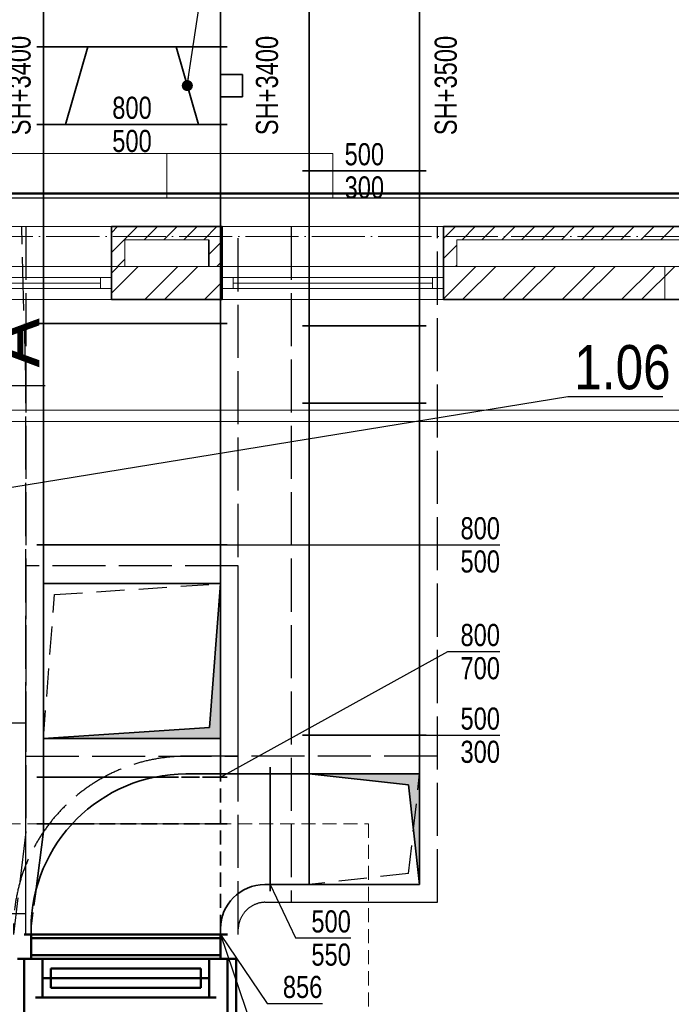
# Model space of a CAD drawing. Header units: millimetres. Extents: x 161070 to 520640, y 9197 to 248394.
# Tile 97 of 137: x 201982 to 204927, y 119340 to 123789. Entities that reach past the tile are written whole.
import ezdxf
from ezdxf.enums import TextEntityAlignment as Align

# ---------------------------------------------------------------- set-up
doc = ezdxf.new("R2010")
doc.units = ezdxf.units.MM
doc.header["$LTSCALE"] = 10
for name, pattern in [('ACAD_ISO02W100', [15, 12, -3]), ('ACAD_ISO04W100', [30, 24, -3, 0, -3]), ('AUSGEZOGEN', [0]), ('DASHDOT', [25.4, 12.7, -6.35, 0, -6.35]), ('DASHED', [19.05, 12.7, -6.35]), ('DASHED2', [9.525, 6.35, -3.175])]:
    doc.linetypes.add(name, pattern=pattern)
doc.layers.add('netisk', color=253, linetype='Continuous', plot=False)
for name, color, linetype, lineweight in [('NS_tenka', 253, 'Continuous', 9), ('NS_tlusta', 253, 'Continuous', 15), ('NS_velmi_tlusta', 253, 'Continuous', 35), ('srafy', 253, 'Continuous', 9), ('tlusta', 253, 'Continuous', 15), ('VZT Odvod', 5, 'Continuous', 35), ('VZT Privod', 6, 'Continuous', 35), ('VZT Tenka', 30, 'Continuous', 15), ('VZT-komponenty', 1, 'Continuous', 50), ('VZT-koty', 4, 'Continuous', 25)]:
    doc.layers.add(name, color=color, linetype=linetype, lineweight=lineweight)
for name, color, linetype in [('rezy', 6, 'Continuous'), ('VZT Odvod-pozice_odkaz', 7, 'Continuous'), ('VZT Odvod-pozice_text', 7, 'Continuous'), ('VZT Privod-pozice_odkaz', 7, 'Continuous'), ('VZT Tepelná izolace', 3, 'ACAD_ISO02W100')]:
    doc.layers.add(name, color=color, linetype=linetype)
doc.layers.add('zarizovaci predmety', color=253, linetype='Continuous', lineweight=9, transparency=0.3)
doc.styles.add('Arial', font='arial.ttf')
doc.styles.add('pivovarska', font='txt')
doc.styles.get("Standard").update_dxf_attribs({"font": 'ic-simplex.shx', "width": 0.8})
doc.dimstyles.new('CADKON', dxfattribs={"dimscale": 50, "dimtxt": 2.5, "dimasz": 2.5, "dimexe": 1.8, "dimexo": 5, "dimgap": 0.6, "dimtad": 1, "dimrnd": 1, "dimtxsty": 'Standard', "dimblk1": 'ARCHTICK', "dimblk2": 'ARCHTICK', "dimsah": 1, "dimcen": 2.5, "dimadec": 1, "dimazin": 2, "dimtfac": 1, "dimtdec": 4, "dimtix": 1, "dimtmove": 1, "dimatfit": 3, "dimldrblk": 'OPEN30', "dimfxl": 5, "dimtolj": 1, "dimarcsym": 0})
pattern_1 = [(45, (313642.47, 93258.29), (-134.70384, 134.70384), []), (45, (313732.27, 93258.29), (-134.70384, 134.70384), [])]
pattern_2 = [(45, (315274.35, 92199.55), (-44.90128, 44.90128), [])]

# ---------------------------------------------------------------- blocks, each defined once
blk = doc.blocks.new('A$C58849bc7')
at = {"layer": 'NS_tlusta'}
for p, q in [((0, 150), (1000, 150)), ((0, 100), (1000, 100)), ((50, 100), (50, 50)), ((950, 100), (950, 50)), ((0, 50), (1000, 50)), ((50, 75), (950, 75)), ((0, 0), (1000, 0))]:
    blk.add_line(p, q, dxfattribs=at)
blk = doc.blocks.new('*U1713')
at = {"layer": 'rezy', "linetype": 'ByBlock'}
blk.add_line((-11.269, 0), (-11.27, -11.25), dxfattribs=at)
at = {"layer": 'rezy', "linetype": 'ByBlock', "const_width": 0.63}
for points in [[(-12.15, 0), (-7.65, 0)], [(-6.39, 0), (-5.76, 0)], [(-4.5, 0), (0, 0)]]:
    blk.add_lwpolyline(points, dxfattribs=at)
at = {"layer": 'rezy', "linetype": 'ByBlock'}
blk.add_lwpolyline([(-11.816, -3.102), (-11.269, 0), (-10.722, -3.102)], dxfattribs=at)
at = {"layer": 'rezy', "linetype": 'ByBlock', "style": 'pivovarska'}
blk.add_attdef('OZN_ŘEZU_1K', (-9.632, -10.73), '', height=5, dxfattribs=at)
blk = doc.blocks.new('vd')
at = {"layer": 'srafy', "transparency": 33554610}
h = blk.add_hatch(dxfattribs=at)
h.set_pattern_fill('ANSI32', color=8, scale=20)
h.set_pattern_definition(pattern_1)
h.paths.add_polyline_path([(203897.2, 122674.3), (203897.2, 122524.3), (206147.2, 122524.3), (206147.2, 122672.6), (206147.2, 133309.3), (205997.2, 133314.6), (205997.2, 122674.3)])
h = blk.add_hatch(dxfattribs=at)
h.set_pattern_fill('ANSI31', color=8, scale=20)
h.set_pattern_definition(pattern_2)
h.paths.add_polyline_path([(203897.2, 122854.3), (203897.2, 122674.3), (203957.2, 122674.3), (203957.2, 122794.3), (205797.2, 122794.3), (205797.2, 122839.3), (205877.2, 122839.3), (205877.2, 125249.3), (205997.2, 125249.3), (205997.2, 125309.3), (205817.2, 125309.3), (205817.2, 122854.3)])
h = blk.add_hatch(dxfattribs=at)
h.set_pattern_fill('ANSI31', color=8, scale=20)
h.set_pattern_definition(pattern_2)
h.paths.add_polyline_path([(202397.2, 122854.3), (202397.2, 122674.3), (202457.2, 122674.3), (202457.2, 122794.3), (202837.2, 122794.3), (202836.9, 122674.3), (202897.2, 122674.3), (202897.2, 122854.3)])
h = blk.add_hatch(dxfattribs=at)
h.set_pattern_fill('ANSI32', color=8, scale=20)
h.set_pattern_definition(pattern_1)
h.paths.add_polyline_path([(202397.2, 122674.3), (202397.2, 122524.3), (202897.2, 122524.3), (202897.2, 122674.3)])
at = {"layer": 'netisk', "color": 8}
blk.add_lwpolyline([(202367.2, 125284.3), (202367.2, 133444.1), (200037.2, 133527.5), (200037.2, 132674.3), (199757.2, 132674.3), (199757.2, 132944.3), (200037.2, 132944.3), (200037.2, 133527.5), (198797.2, 133571.8), (198797.2, 125309.3), (198907.2, 125309.3), (198907.2, 125089.3), (198797.2, 125089.3), (198797.2, 122984.3), (199697.2, 122984.3), (199697.2, 123004.3), (200097.2, 123004.3), (200097.2, 122984.3), (205687.2, 122984.3), (205687.2, 125309.3), (205747.2, 125309.3), (205747.2, 133323.6), (202427.2, 133442), (202427.2, 125284.3)], dxfattribs=at)
at = {"layer": 'NS_tenka', "color": 8}
for p, q in [((204897.2, 122674.3), (204897.2, 122524.3)), ((187897.2, 122024.3), (205448.2, 122024.3)), ((187897.2, 121974.3), (205475.5, 121974.3))]:
    blk.add_line(p, q, dxfattribs=at)
at = {"layer": 'NS_tlusta', "color": 8}
for p, q in [((200097.2, 122984.3), (205687.2, 122984.3)), ((201397.2, 122854.3), (202397.2, 122854.3)), ((202897.2, 122854.3), (203897.2, 122854.3)), ((202457.2, 122794.3), (202837.2, 122794.3)), ((202457.2, 122794.3), (202457.2, 122674.3)), ((203957.2, 122794.3), (205797.2, 122794.3)), ((203957.2, 122674.3), (203957.2, 122794.3)), ((202457.2, 122674.3), (202397.2, 122674.3)), ((202457.2, 122674.3), (202837.2, 122674.3)), ((202837.2, 122674.3), (202897.2, 122674.3)), ((203897.2, 122674.3), (205737.2, 122674.3))]:
    blk.add_line(p, q, dxfattribs=at)
at = {"layer": 'NS_velmi_tlusta', "color": 8}
for p, q in [((202397.2, 122854.3), (202897.2, 122854.3)), ((202397.2, 122854.3), (202397.2, 122524.3)), ((202897.2, 122854.3), (202897.2, 122524.3)), ((203897.2, 122854.3), (205817.2, 122854.3)), ((203897.2, 122854.3), (203897.2, 122524.3)), ((202837.2, 122794.3), (202837.2, 122674.3)), ((202397.2, 122524.3), (202897.2, 122524.3)), ((203897.2, 122524.3), (206147.2, 122524.3))]:
    blk.add_line(p, q, dxfattribs=at)
at = {"layer": 'tlusta', "color": 8, "linetype": 'ACAD_ISO04W100'}
blk.add_line((187397.2, 122809.3), (209628.8, 122809.3), dxfattribs=at)
at = {"layer": 'zarizovaci predmety', "color": 8}
for points in [[(202647.2, 123184.3), (202647.2, 122984.3), (201897.2, 122984.3), (201897.2, 123184.3)], [(203397.2, 123184.3), (203397.2, 122984.3), (202647.2, 122984.3), (202647.2, 123184.3)]]:
    blk.add_lwpolyline(points, close=True, dxfattribs=at)
at = {"layer": 'NS_tlusta', "color": 8}
for p in [(201397.2, 122524.3), (202897.2, 122524.3)]:
    blk.add_blockref('A$C58849bc7', p, dxfattribs=at)
at = {"layer": 'rezy', "color": 8, "xscale": 50, "yscale": 50, "zscale": 50, "rotation": 90}
blk.add_blockref('*U1713', (201534.6, 122699.3), dxfattribs=at).add_auto_attribs({'OZN_ŘEZU_1K': 'A'})
blk = doc.blocks.new('*U2196')
at = {"color": 0, "linetype": 'ByBlock'}
for p, q in [((0, 500), (0, 530)), ((1500, 500), (0, 500)), ((0, 500), (0, 0)), ((1500, 500), (1500, 530)), ((1500, 0), (1500, 500)), ((0, 0), (0, -30)), ((0, 0), (1500, 0)), ((1500, 0), (1500, -30))]:
    blk.add_line(p, q, dxfattribs=at)
blk = doc.blocks.new('*U3105', base_point=(0, 175))
at = {"color": 0, "linetype": 'ByBlock', "lineweight": -2}
for p, q in [((-400, 350), (-400, 0)), ((400, 350), (-400, 350)), ((-200, 350), (-300, 0)), ((200, 350), (300, 0)), ((400, 0), (400, 350)), ((500, 225), (400, 225)), ((400, 225), (400, 125)), ((500, 125), (500, 225)), ((400, 125), (500, 125)), ((-400, 0), (400, 0))]:
    blk.add_line(p, q, dxfattribs=at)
blk = doc.blocks.new('*U904', base_point=(-25, 200))
at = {"color": 0, "linetype": 'ByBlock', "lineweight": -2}
for p, q in [((-25, 1056), (-25, 1086)), ((-25, 1056), (-25, 1056)), ((-25, 200), (-25, 1056)), ((0, 1056), (-25, 1056)), ((700, -25), (700, 356)), ((0, 200), (-25, 200)), ((-25, 200), (-25, 170)), ((-25, 200), (-25, 200)), ((200, 0), (200, -25)), ((200, -25), (170, -25)), ((200, -25), (200, -25)), ((200, -25), (700, -25)), ((700, -25), (730, -25)), ((700, -25), (700, -25))]:
    blk.add_line(p, q, dxfattribs=at)
for centre, radius in [((0, 356), 700), ((0, 0), 200)]:
    blk.add_arc(centre, radius, 0, 90, dxfattribs=at)
blk = doc.blocks.new('*U909', base_point=(175, 0))
at = {"color": 0, "linetype": 'ByBlock', "lineweight": -2}
for p, q in [((0, 500), (0, 530)), ((0, 500), (0, 0)), ((175, 500), (0, 500)), ((175, 500), (175, 0)), ((625, 450), (175, 500)), ((675, 500), (175, 500)), ((675, 0), (675, 500)), ((625, 450), (675, 0)), ((0, 0), (0, -30)), ((0, 0), (175, 0)), ((175, 0), (675, 0))]:
    blk.add_line(p, q, dxfattribs=at)
at = {"color": 0, "lineweight": -2}
for points in [[(625, 450), (675, 500), (175, 500)], [(625, 450), (675, 0), (675, 500)], [(625, 450), (675, 0), (675, 0)]]:
    blk.add_solid(points, dxfattribs=at)
blk = doc.blocks.new('*U924')
at = {"color": 0, "linetype": 'ByBlock', "lineweight": -2}
for p, q in [((500, 675), (0, 675)), ((0, 675), (0, 175)), ((500, 175), (500, 675)), ((0, 175), (0, 0)), ((500, 0), (500, 175)), ((0, 0), (-30, 0)), ((0, 0), (500, 0)), ((500, 0), (530, 0))]:
    blk.add_line(p, q, dxfattribs=at)
at = {"color": 40, "linetype": 'DASHED', "lineweight": 25}
for p, q in [((50, 625), (500, 675)), ((50, 625), (0, 175)), ((0, 175), (500, 175))]:
    blk.add_line(p, q, dxfattribs=at)
blk.add_solid([(50, 625), (500, 675), (500, 675)], dxfattribs=at)
blk = doc.blocks.new('*U2268', base_point=(0, 500))
at = {"color": 0, "linetype": 'ByBlock'}
for p, q in [((0, 500), (0, 530)), ((350, 500), (0, 500)), ((0, 500), (0, 0)), ((350, 500), (350, 530)), ((350, 0), (350, 500)), ((0, 0), (0, -30)), ((0, 0), (350, 0)), ((350, 0), (350, -30))]:
    blk.add_line(p, q, dxfattribs=at)
blk = doc.blocks.new('*U2269', base_point=(0, 500))
at = {"color": 0, "linetype": 'ByBlock'}
for p, q in [((0, 500), (0, 530)), ((700, 500), (0, 500)), ((0, 500), (0, 0)), ((700, 500), (700, 530)), ((700, 0), (700, 500)), ((0, 0), (0, -30)), ((0, 0), (700, 0)), ((700, 0), (700, -30))]:
    blk.add_line(p, q, dxfattribs=at)
blk = doc.blocks.new('*U3262', base_point=(300, 800))
at = {"color": 0, "linetype": 'ByBlock', "lineweight": -2}
for p, q in [((0, 800), (0, 830)), ((300, 800), (300, 830)), ((300, 800), (0, 800)), ((0, 800), (0, 0)), ((300, 0), (300, 800)), ((0, 0), (0, -30)), ((0, 0), (300, 0)), ((300, 0), (300, -30))]:
    blk.add_line(p, q, dxfattribs=at)
blk = doc.blocks.new('*U3261', base_point=(900, 0))
at = {"color": 0, "linetype": 'ByBlock', "lineweight": -2}
for p, q in [((0, 800), (0, 830)), ((900, 800), (900, 830)), ((900, 800), (0, 800)), ((0, 800), (0, 0)), ((900, 0), (900, 800)), ((0, 0), (0, -30)), ((0, 0), (900, 0)), ((900, 0), (900, -30))]:
    blk.add_line(p, q, dxfattribs=at)
blk = doc.blocks.new('*U2206', base_point=(800, 175))
at = {"color": 0, "linetype": 'ByBlock', "lineweight": -2}
for p, q in [((0, 875), (0, 175)), ((800, 875), (0, 875)), ((50, 825), (800, 875)), ((800, 175), (800, 875)), ((50, 825), (0, 175)), ((0, 175), (800, 175)), ((0, 175), (0, 0)), ((800, 0), (800, 175)), ((0, 0), (-30, 0)), ((0, 0), (800, 0)), ((800, 0), (830, 0))]:
    blk.add_line(p, q, dxfattribs=at)
at = {"color": 0, "lineweight": -2}
for points in [[(50, 825), (0, 875), (0, 175)], [(50, 825), (800, 875), (0, 875)], [(50, 825), (800, 875), (800, 875)]]:
    blk.add_solid(points, dxfattribs=at)
blk = doc.blocks.new('*U2257', base_point=(800, 0))
at = {"color": 0, "linetype": 'ByBlock', "lineweight": -2}
for p, q in [((0, 875), (0, 175)), ((800, 875), (0, 875)), ((800, 175), (800, 875)), ((0, 175), (0, 0)), ((800, 15), (800, 175)), ((0, 0), (-30, 0)), ((0, 0), (499.9, 0))]:
    blk.add_line(p, q, dxfattribs=at)
at = {"color": 2, "linetype": 'DASHED', "lineweight": 25}
blk.add_line((0, 175), (800, 175), dxfattribs=at)
at = {"color": 2, "linetype": 'DASHED', "lineweight": -2, "ltscale": 0.5}
for p, q in [((499.9, 0), (527.9, 0)), ((527.9, 0), (800, 0)), ((800, 0), (800, 15)), ((800, 0), (830, 0))]:
    blk.add_line(p, q, dxfattribs=at)
at = {"color": 2, "linetype": 'DASHED', "lineweight": 25}
blk.add_lwpolyline([(0, 175), (50, 825), (800, 875)], dxfattribs=at)
blk = doc.blocks.new('*U2256')
at = {"color": 0, "linetype": 'ByBlock'}
for p, q in [((0, 800), (0, 830)), ((210, 800), (210, 830)), ((210, 800), (0, 800)), ((0, 800), (0, 670.2)), ((210, 300.1), (210, 800))]:
    blk.add_line(p, q, dxfattribs=at)
at = {"color": 2, "linetype": 'DASHED', "ltscale": 0.5}
for p, q in [((0, 670.2), (0, 642.2)), ((0, 642.2), (0, 0)), ((210, 272.1), (210, 300.1)), ((210, 0), (210, 272.1)), ((0, 0), (0, -30)), ((0, 0), (210, 0)), ((210, 0), (210, -30))]:
    blk.add_line(p, q, dxfattribs=at)
blk = doc.blocks.new('*U2224')
at = {"color": 0, "linetype": 'ByBlock', "lineweight": -2}
for p, q in [((0, 800), (0, 830)), ((1000, 800), (1000, 830)), ((1000, 800), (0, 800)), ((0, 800), (0, 0)), ((1000, 0), (1000, 800)), ((0, 0), (0, -30)), ((0, 0), (1000, 0)), ((1000, 0), (1000, -30))]:
    blk.add_line(p, q, dxfattribs=at)
blk = doc.blocks.new('*U2258', base_point=(500, 0))
at = {"color": 0, "linetype": 'ByBlock', "lineweight": -2}
for p, q in [((0, 0), (0, 30)), ((0, -856), (0, 0)), ((0, 0), (25, 0)), ((0, 0), (0, 0)), ((500, -670.2), (500, -800)), ((465, -800), (194, -835.3)), ((465, -800), (500, -800)), ((500, -800), (500, -830)), ((500, -800), (500, -800)), ((25, -856), (0, -856)), ((0, -856), (0, -856)), ((0, -856), (0, -886)), ((35, -856), (25, -856)), ((35.6, -855.9), (35, -856))]:
    blk.add_line(p, q, dxfattribs=at)
at = {"color": 2, "linetype": 'DASHED', "lineweight": -2, "ltscale": 0.5}
for p, q in [((25, 0), (500, 0)), ((500, 0), (500, 30)), ((500, 0), (500, 0)), ((500, 0), (500, -670.2)), ((194, -835.3), (35.6, -855.9))]:
    blk.add_line(p, q, dxfattribs=at)
blk = doc.blocks.new('VZT jednotka Robatherm - půdorys')
at = {"layer": 'VZT-komponenty', "linetype": 'AUSGEZOGEN'}
for p, q in [((-1946, 459), (-110, 459)), ((-1946, 459), (-110, 459)), ((-110, 459), (-110, 489)), ((-110, 459), (-110, -459)), ((-110, -459), (-110, 459)), ((-110, -459), (-110, 459)), ((0, -459), (0, 459)), ((0, -459), (0, 459)), ((-285, 408), (-285, -408)), ((-285, 408), (-285, -408)), ((0, 428), (-110, 428)), ((0, 428), (-110, 428)), ((-110, 408), (-110, -408)), ((-110, 408), (-110, -408)), ((-93.5, 428), (-16.5, 428)), ((-93.5, 428), (-16.5, 428)), ((-93.5, -428), (-93.5, 428)), ((-93.5, -428), (-93.5, 428)), ((-16.5, 428), (-16.5, -428)), ((-16.5, 428), (-16.5, -428)), ((-285, 377), (-110, 377)), ((-285, 377), (-110, 377)), ((-197.5, -377), (-197.5, 377)), ((-197.5, -377), (-197.5, 377)), ((-241.2, 339.3), (-153.8, 339.3)), ((-241.2, 339.3), (-153.8, 339.3)), ((-241.2, -339.3), (-241.2, 339.3)), ((-241.2, -339.3), (-241.2, 339.3)), ((-153.8, 339.3), (-153.8, -339.3)), ((-153.8, 339.3), (-153.8, -339.3)), ((-153.8, -339.3), (-241.2, -339.3)), ((-153.8, -339.3), (-241.2, -339.3)), ((-285, -377), (-110, -377)), ((-285, -377), (-110, -377)), ((0, -428), (-110, -428)), ((0, -428), (-110, -428)), ((-16.5, -428), (-93.5, -428)), ((-16.5, -428), (-93.5, -428)), ((-110, -459), (-1946, -459)), ((-110, -459), (-1946, -459)), ((-110, -499), (-110, -459)), ((-1946, -499), (-110, -499))]:
    blk.add_line(p, q, dxfattribs=at)
at = {"layer": 'VZT-komponenty', "linetype": 'DASHDOT'}
blk.add_line((-197.5, -377), (-197.5, 377), dxfattribs=at)
blk.add_line((-197.5, -377), (-197.5, 377), dxfattribs=at)
blk = doc.blocks.new('_ArchTick')
at = {"color": 0, "const_width": 0.15}
blk.add_lwpolyline([(-0.5, -0.5), (0.5, 0.5)], dxfattribs=at)

msp = doc.modelspace()

# ---------------------------------------------------------------- linework, layer by layer
at = {"layer": 'VZT Tenka', "linetype": 'DASHED2'}
msp.add_lwpolyline([(197159.1, 120156.4), (203559.1, 120156.4), (203559.1, 113156.4), (197159.1, 113156.4)], close=True, dxfattribs=at)
at = {"layer": 'VZT Tepelná izolace', "ltscale": 2}
for points in [[(202009.5, 119656.4), (202009.5, 122175.9), (201991.3, 122854.3)], [(202009.6, 122854.3), (202009.6, 120461.4), (202969.6, 120461.4), (202969.6, 122854.3)], [(203209.6, 122854.3), (203209.6, 119801.4), (203869.6, 119801.4), (203869.6, 122854.3)], [(202969.6, 119656.4), (202969.6, 121321.4), (202009.6, 121321.4), (202009.4, 120119.4), (201954.3, 119656.4)], [(202009.5, 120611.4), (201003.3, 120611.4), (201003.3, 119751.4), (202009.4, 119751.4), (202009.4, 120561.4)]]:
    msp.add_lwpolyline(points, dxfattribs=at)
msp.add_lwpolyline([(202969.6, 119656.4), (202969.6, 119681.4, -0.392751), (203089.6, 119801.4), (203869.6, 119801.4), (203869.6, 120461.4), (202733.6, 120461.4, 0.412347), (201953.6, 119681.4), (201953.6, 119656.4)], format="xyb", dxfattribs=at)
at = {"layer": 'VZT-komponenty'}
msp.add_lwpolyline([(200287.2, 125304.3), (205687.2, 125304.3), (205687.2, 123004.3), (200287.2, 123004.3)], close=True, dxfattribs=at)
at = {"layer": 'VZT-koty'}
for p, q in [((202889.6, 121416.4), (204152.6, 121416.4)), ((202889.6, 120366.4), (203916.3, 120934.1)), ((203916.3, 120934.1), (204152.6, 120934.1)), ((203819.6, 120556.4), (204152.6, 120556.4)), ((203114.6, 119881.4), (203228.5, 119640.1)), ((202889.6, 119656.4), (203099.8, 119344.1)), ((202889.6, 119656.4), (203099.8, 119033.9)), ((203228.5, 119640.1), (203478.7, 119640.1)), ((203099.8, 119344.1), (203349.9, 119344.1))]:
    msp.add_line(p, q, dxfattribs=at)

# ---------------------------------------------------------------- block references
at = {"layer": 'VZT Odvod'}
msp.add_blockref('vd', (0, 0), dxfattribs=at)
at = {"layer": 'VZT Privod'}
for name, p, rotation in [('*U2196', (203789.6, 123106.4), 90), ('*U3262', (202089.6, 123966.4), 90), ('*U3105', (202489.6, 123491.4), 360), ('*U3261', (202089.6, 122416.4), 270), ('*U2269', (203289.6, 122406.4), 90), ('*U2224', (202089.6, 122416.4), 270), ('*U2268', (203289.6, 122056.4), 90), ('*U2196', (203789.6, 120556.4), 90), ('*U2206', (202089.6, 121241.4), 180), ('*U924', (203789.6, 120556.4), 180), ('*U904', (202889.6, 119656.4), 89.99999999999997), ('*U2256', (202889.6, 120156.4), 90)]:
    msp.add_blockref(name, p, dxfattribs=dict(at, rotation=rotation))
for name, p in [('*U2257', (202889.6, 120366.4)), ('*U909', (203289.6, 119881.4))]:
    msp.add_blockref(name, p, dxfattribs=at)
at = {"layer": 'VZT Privod', "xscale": -1, "rotation": 270}
msp.add_blockref('*U2258', (202889.6, 120156.4), dxfattribs=at)
at = {"layer": 'VZT Tepelná izolace', "rotation": 90}
msp.add_blockref('VZT jednotka Robatherm - půdorys', (202461.6, 119656.4), dxfattribs=at)

# ---------------------------------------------------------------- texts
at = {"layer": 'VZT Odvod-pozice_text', "color": 210, "insert": (204488.9, 122116.3), "char_height": 200, "attachment_point": 7, "style": 'Arial'}
msp.add_mtext('\\W0.8\\H200.0\\C210;1.06', dxfattribs=at)
at = {"layer": 'VZT-koty', "width": 0.8}
for s, p in [('SH+3400', (202031.3, 123491.8)), ('SH+3400', (203149.4, 123491.8)), ('SH+3500', (203957.3, 123491.8))]:
    msp.add_text(s, height=100, rotation=90, dxfattribs=at).set_placement(p, align=Align.CENTER)
for s, p in [('800', (202489.6, 123341.4)), ('500', (203539.6, 123131.4))]:
    msp.add_text(s, height=100, dxfattribs=at).set_placement(p, align=Align.CENTER)
for s, p in [('500', (202489.6, 123291.4)), ('300', (203539.6, 123081.4))]:
    msp.add_text(s, height=100, dxfattribs=at).set_placement(p, align=Align.TOP_CENTER)
for s, p in [('800', (204152.6, 121441.4)), ('800', (204152.6, 120959.1)), ('500', (204152.6, 120581.4)), ('500', (203478.7, 119665.1)), ('856', (203349.9, 119369.1))]:
    msp.add_text(s, height=100, dxfattribs=at).set_placement(p, align=Align.RIGHT)
for s, p in [('500', (204152.6, 121391.4)), ('700', (204152.6, 120909.1)), ('300', (204152.6, 120531.4)), ('550', (203478.7, 119615.1))]:
    msp.add_text(s, height=100, dxfattribs=at).set_placement(p, align=Align.TOP_RIGHT)

# ---------------------------------------------------------------- leaders
at = {"layer": 'VZT Odvod-pozice_odkaz', "color": 102, "annotation_type": 0, "has_hookline": 1, "hookline_direction": 0}
for points, text_width in [([(200811.3, 123566.2), (202634.2, 127124.1), (202684.2, 127124.1)], 400), ([(201797.6, 121652.4), (204458.9, 122086.3)], 400.2)]:
    msp.add_leader(points, dimstyle='CADKON', override={"dimscale": 50, "dimasz": 1, "dimgap": 0.6, "dimldrblk": 'Dot'}, dxfattribs=dict(at, text_width=text_width))
at = {"layer": 'VZT Privod-pozice_odkaz', "color": 102, "annotation_type": 0, "has_hookline": 1, "hookline_direction": 0, "text_width": 369.3}
msp.add_leader([(202739.6, 123491.4), (203277.3, 127124.1), (203327.3, 127124.1)], dimstyle='CADKON', override={"dimscale": 50, "dimasz": 1, "dimgap": 0.6, "dimldrblk": 'Dot'}, dxfattribs=at)

doc.saveas('drawing.dxf')
